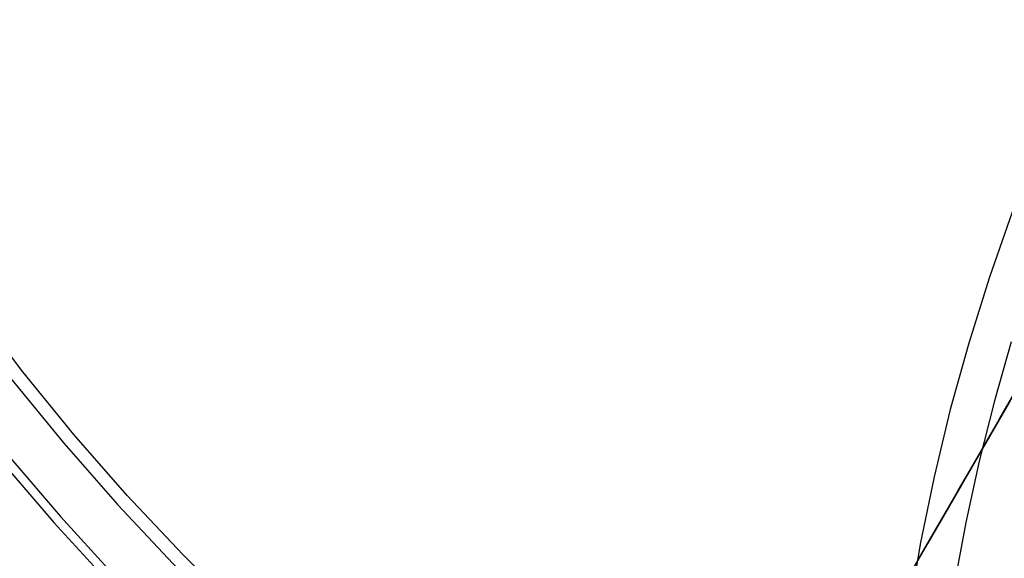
# Model space of a CAD drawing. Header units: millimetres. Extents: x -325 to 325, y -295 to 295.
# Tile 256 of 256: x -91 to -43, y -81 to -54. Entities that reach past the tile are written whole.
import ezdxf

# ---------------------------------------------------------------- set-up
doc = ezdxf.new("R2010")
doc.units = ezdxf.units.MM
doc.layers.add('Default', color=7, linetype='Continuous', true_color=0x000000)

msp = doc.modelspace()

# ---------------------------------------------------------------- linework, layer by layer
at = {"layer": 'Default', "extrusion": (0.866025, -0.5, 2.5748e-17)}
msp.add_lwpolyline([(-15.85, 149.244), (-15.92, 145.117), (-16.131, 140.995), (-16.482, 136.883), (-16.973, 132.785), (-17.603, 128.706), (-18.371, 124.651), (-19.278, 120.624), (-20.32, 116.631), (-21.498, 112.675), (-22.81, 108.762), (-24.255, 104.896), (-25.83, 101.081), (-27.535, 97.322), (-29.366, 93.623), (-31.322, 89.989), (-33.401, 86.424), (-35.6, 82.931), (-37.917, 79.515), (-40.349, 76.18), (-42.892, 72.93), (-45.545, 69.768), (-48.304, 66.699), (-51.166, 63.725), (-54.128, 60.85), (-57.186, 58.078), (-60.336, 55.412), (-63.575, 52.854), (-66.9, 50.408), (-70.306, 48.077), (-73.789, 45.863), (-77.346, 43.769), (-80.972, 41.798), (-84.663, 39.951), (-88.414, 38.23), (-92.222, 36.639), (-96.082, 35.178), (-99.99, 33.849), (-103.94, 32.654), (-107.929, 31.594), (-111.952, 30.671), (-116.004, 29.885)], dxfattribs=at)
at = {"layer": 'Default', "extrusion": (0.866025, -0.5, -1.05062e-16)}
msp.add_lwpolyline([(-116.662, 30.987), (-112.651, 31.765), (-108.668, 32.68), (-104.718, 33.729), (-100.807, 34.912), (-96.938, 36.228), (-93.116, 37.674), (-89.346, 39.25), (-85.631, 40.953), (-81.977, 42.782), (-78.387, 44.734), (-74.866, 46.808), (-71.417, 49), (-68.045, 51.308), (-64.753, 53.729), (-61.546, 56.262), (-58.427, 58.902), (-55.399, 61.646), (-52.467, 64.492), (-49.633, 67.437), (-46.901, 70.476), (-44.275, 73.606), (-41.756, 76.824), (-39.348, 80.126), (-37.055, 83.508), (-34.877, 86.966), (-32.819, 90.496), (-30.882, 94.095), (-29.069, 97.757), (-27.382, 101.479), (-25.822, 105.256), (-24.392, 109.084), (-23.092, 112.958), (-21.926, 116.874), (-20.894, 120.828), (-19.996, 124.815), (-19.235, 128.83), (-18.612, 132.868), (-18.126, 136.926), (-17.778, 140.997), (-17.57, 145.079), (-17.5, 149.164)], dxfattribs=at)
at = {"layer": 'Default'}
for points in [[(-58.002, -100.462), (-61.435, -98.4), (-64.795, -96.221), (-68.077, -93.927), (-71.279, -91.522), (-74.395, -89.007), (-77.423, -86.386), (-80.359, -83.662), (-83.199, -80.839), (-85.939, -77.919), (-88.577, -74.906), (-91.11, -71.804), (-93.534, -68.617), (-95.847, -65.347), (-98.045, -62), (-100.127, -58.579), (-102.089, -55.088), (-103.93, -51.532)], [(-104.52, -51.824), (-102.669, -55.401), (-100.695, -58.911), (-98.602, -62.352), (-96.391, -65.718), (-94.065, -69.006), (-91.627, -72.212), (-89.08, -75.331), (-86.427, -78.361), (-83.671, -81.298), (-80.815, -84.137), (-77.863, -86.876), (-74.817, -89.512), (-71.683, -92.041), (-68.464, -94.461), (-65.162, -96.767), (-61.784, -98.959), (-58.331, -101.032)], [(-106.731, -52.982), (-104.865, -56.586), (-102.895, -60.095), (-100.826, -63.504), (-98.666, -66.811), (-96.421, -70.011), (-94.098, -73.105), (-91.702, -76.088), (-89.241, -78.96), (-86.721, -81.719), (-84.149, -84.366), (-81.529, -86.9), (-78.869, -89.321), (-76.175, -91.63), (-73.451, -93.828), (-70.704, -95.915), (-67.938, -97.893), (-65.159, -99.765), (-62.371, -101.531), (-59.579, -103.194)], [(-107.12, -53.175), (-105.246, -56.792), (-103.269, -60.313), (-101.193, -63.735), (-99.025, -67.054), (-96.772, -70.266), (-94.44, -73.37), (-92.036, -76.364), (-89.566, -79.247), (-87.037, -82.017), (-84.455, -84.673), (-81.826, -87.216), (-79.156, -89.646), (-76.452, -91.963), (-73.718, -94.169), (-70.961, -96.264), (-68.185, -98.249), (-65.396, -100.127), (-62.598, -101.9), (-59.796, -103.569)], [(-42.173, -63.912), (-43.304, -67.131), (-44.325, -70.386), (-45.236, -73.674), (-46.036, -76.991), (-46.722, -80.332), (-47.296, -83.695), (-47.755, -87.076), (-48.101, -90.47), (-48.331, -93.874), (-48.446, -97.284), (-48.446, -100.696), (-48.331, -104.105), (-48.101, -107.509), (-47.755, -110.903), (-47.296, -114.284), (-46.722, -117.647), (-46.036, -120.989), (-45.236, -124.306), (-44.325, -127.593), (-43.304, -130.849), (-42.173, -134.068)], [(-42.222, -70.332), (-43.054, -73.243), (-43.806, -76.216), (-44.472, -79.249), (-45.05, -82.338), (-45.534, -85.479), (-45.921, -88.67), (-46.207, -91.906), (-46.387, -95.182), (-46.459, -98.494), (-46.42, -101.837), (-46.265, -105.206), (-45.994, -108.594), (-45.602, -111.996), (-45.09, -115.406), (-44.788, -117.112), (-44.455, -118.818), (-44.09, -120.522), (-43.695, -122.224), (-43.269, -123.924), (-42.812, -125.619), (-42.323, -127.31)]]:
    msp.add_lwpolyline(points, dxfattribs=at)
at = {"layer": 'Default', "extrusion": (0.866025, -0.5, -6.76314e-16)}
msp.add_lwpolyline([(-117.634, 129.805), (-117.727, 130.916), (-117.797, 132.042), (-117.843, 133.183), (-117.865, 134.338), (-117.861, 135.506), (-117.831, 136.687), (-117.773, 137.881), (-117.688, 139.086), (-117.573, 140.301), (-117.429, 141.527), (-117.254, 142.761), (-117.048, 144.003), (-116.81, 145.252), (-116.539, 146.507), (-116.235, 147.767), (-115.897, 149.03), (-115.524, 150.296), (-115.115, 151.562), (-114.672, 152.828), (-114.192, 154.092), (-113.676, 155.353), (-113.124, 156.61), (-112.534, 157.86), (-111.908, 159.103), (-111.245, 160.337), (-110.545, 161.56), (-109.809, 162.771), (-109.036, 163.967), (-108.226, 165.149), (-107.381, 166.313), (-106.501, 167.459), (-105.586, 168.584), (-104.637, 169.688), (-103.655, 170.769), (-102.64, 171.824), (-101.594, 172.854), (-100.517, 173.857), (-99.411, 174.83), (-98.277, 175.773), (-97.116, 176.685), (-95.929, 177.565), (-94.718, 178.411), (-93.484, 179.223), (-92.229, 179.999), (-90.954, 180.739), (-89.66, 181.442), (-88.35, 182.108), (-87.025, 182.735), (-85.687, 183.324), (-84.337, 183.874), (-82.977, 184.384), (-81.608, 184.856), (-80.233, 185.288), (-78.852, 185.68), (-77.469, 186.033), (-76.083, 186.347), (-74.698, 186.623), (-73.313, 186.859), (-71.932, 187.058), (-70.554, 187.219), (-69.183, 187.343), (-67.819, 187.431), (-66.463, 187.483), (-65.116, 187.5)], dxfattribs=at)
at = {"layer": 'Default', "extrusion": (0.866025, -0.5, -3.62657e-16)}
msp.add_lwpolyline([(-65.116, 190.25), (-67.041, 190.217), (-68.963, 190.117), (-70.88, 189.95), (-72.791, 189.717), (-74.692, 189.418), (-76.582, 189.053), (-78.458, 188.623), (-80.318, 188.128), (-82.159, 187.568), (-83.981, 186.946), (-85.779, 186.26), (-87.553, 185.513), (-89.299, 184.704), (-91.017, 183.836), (-92.703, 182.908), (-94.357, 181.923), (-95.975, 180.88), (-97.556, 179.783), (-99.097, 178.631), (-100.599, 177.426), (-102.057, 176.17), (-103.471, 174.864), (-104.839, 173.51), (-106.159, 172.11), (-107.43, 170.664), (-108.649, 169.175), (-109.817, 167.645), (-110.931, 166.076), (-111.989, 164.468), (-112.992, 162.825), (-113.936, 161.148), (-114.822, 159.44), (-115.648, 157.701), (-116.414, 155.935), (-117.118, 154.144), (-117.759, 152.329), (-118.337, 150.493), (-118.85, 148.638), (-119.3, 146.767), (-119.684, 144.881), (-120.002, 142.983), (-120.255, 141.075), (-120.441, 139.159), (-120.56, 137.238), (-120.613, 135.314), (-120.6, 133.389), (-120.519, 131.466), (-120.372, 129.547)], dxfattribs=at)
at = {"layer": 'Default', "extrusion": (0.866025, -0.5, -8.46625e-16)}
msp.add_lwpolyline([(-114.896, 130.063), (-115.029, 131.792), (-115.101, 133.524), (-115.114, 135.258), (-115.066, 136.991), (-114.958, 138.722), (-114.791, 140.448), (-114.563, 142.167), (-114.276, 143.877), (-113.93, 145.576), (-113.525, 147.262), (-113.063, 148.933), (-112.542, 150.587), (-111.964, 152.222), (-111.33, 153.836), (-110.641, 155.427), (-109.896, 156.993), (-109.098, 158.532), (-108.247, 160.043), (-107.344, 161.523), (-106.391, 162.971), (-105.387, 164.385), (-104.335, 165.764), (-103.236, 167.105), (-102.092, 168.407), (-100.902, 169.669), (-99.67, 170.889), (-98.396, 172.066), (-97.082, 173.197), (-95.73, 174.282), (-94.341, 175.32), (-92.917, 176.309), (-91.459, 177.248), (-89.969, 178.136), (-88.45, 178.971), (-86.903, 179.754), (-85.329, 180.482), (-83.731, 181.156), (-82.111, 181.773), (-80.47, 182.334), (-78.811, 182.838), (-77.136, 183.284), (-75.446, 183.671), (-73.743, 184), (-72.03, 184.27), (-70.309, 184.48), (-68.582, 184.63), (-66.85, 184.72), (-65.116, 184.75)], dxfattribs=at)
at = {"layer": 'Default', "extrusion": (0.866025, -0.5, 2.95888e-16)}
msp.add_lwpolyline([(-117.634, 129.805), (-117.727, 130.916), (-117.797, 132.042), (-117.843, 133.183), (-117.865, 134.338), (-117.861, 135.506), (-117.831, 136.687), (-117.773, 137.881), (-117.688, 139.086), (-117.573, 140.301), (-117.429, 141.527), (-117.254, 142.761), (-117.048, 144.003), (-116.81, 145.252), (-116.539, 146.507), (-116.235, 147.767), (-115.897, 149.03), (-115.524, 150.296), (-115.115, 151.562), (-114.672, 152.828), (-114.192, 154.092), (-113.676, 155.353), (-113.124, 156.61), (-112.534, 157.86), (-111.908, 159.103), (-111.245, 160.337), (-110.545, 161.56), (-109.809, 162.771), (-109.036, 163.967), (-108.226, 165.149), (-107.381, 166.313), (-106.501, 167.459), (-105.586, 168.584), (-104.637, 169.688), (-103.655, 170.769), (-102.64, 171.824), (-101.594, 172.854), (-100.517, 173.857), (-99.411, 174.83), (-98.277, 175.773), (-97.116, 176.685), (-95.929, 177.565), (-94.718, 178.411), (-93.484, 179.223), (-92.229, 179.999), (-90.954, 180.739), (-89.66, 181.442), (-88.35, 182.108), (-87.025, 182.735), (-85.687, 183.324), (-84.337, 183.874), (-82.977, 184.384), (-81.608, 184.856), (-80.233, 185.288), (-78.852, 185.68), (-77.469, 186.033), (-76.083, 186.347), (-74.698, 186.623), (-73.313, 186.859), (-71.932, 187.058), (-70.554, 187.219), (-69.183, 187.343), (-67.819, 187.431), (-66.463, 187.483), (-65.116, 187.5)], dxfattribs=at)

doc.saveas('drawing.dxf')
